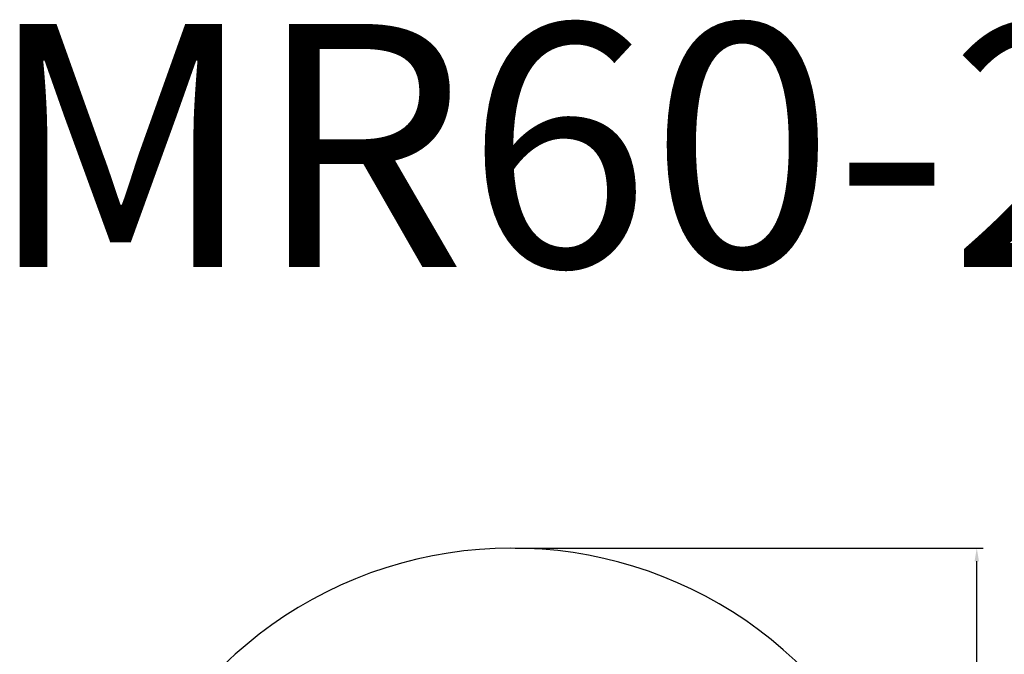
# Model space of a CAD drawing. Header units: millimetres. Extents: x 2719 to 13968, y 3953 to 13921.
# Tile 149 of 160: x 2719 to 8344, y 10293 to 13921. Entities that reach past the tile are written whole.
import ezdxf

# ---------------------------------------------------------------- set-up
doc = ezdxf.new("R2010")
doc.units = ezdxf.units.MM
doc.styles.add('TXT08', font='txt.shx', dxfattribs={"width": 0.8, "bigfont": 'gbcbig.shx'})

msp = doc.modelspace()

# ---------------------------------------------------------------- linework, layer by layer
for p, q in [((5549.261, 10900.607), (8223.755, 10900.607)), ((8186.26, 8095.98), (8186.26, 10825.617))]:
    msp.add_line(p, q)
at = {"color": 30, "true_color": 0xf26722}
msp.add_arc((5530.513, 8540.921), 2359.686, 330, 180, dxfattribs=at)
msp.add_solid([(8173.761, 10825.617), (8198.758, 10825.617), (8186.26, 10900.607)])

# ---------------------------------------------------------------- texts
at = {"lineweight": 13, "insert": (2527.741, 13896.779), "char_height": 1388.7043, "attachment_point": 1, "style": 'TXT08'}
msp.add_mtext_dynamic_manual_height_columns('MR60-2680', width=4988.70978, gutter_width=867.94, heights=[0], dxfattribs=at)

doc.saveas('drawing.dxf')
